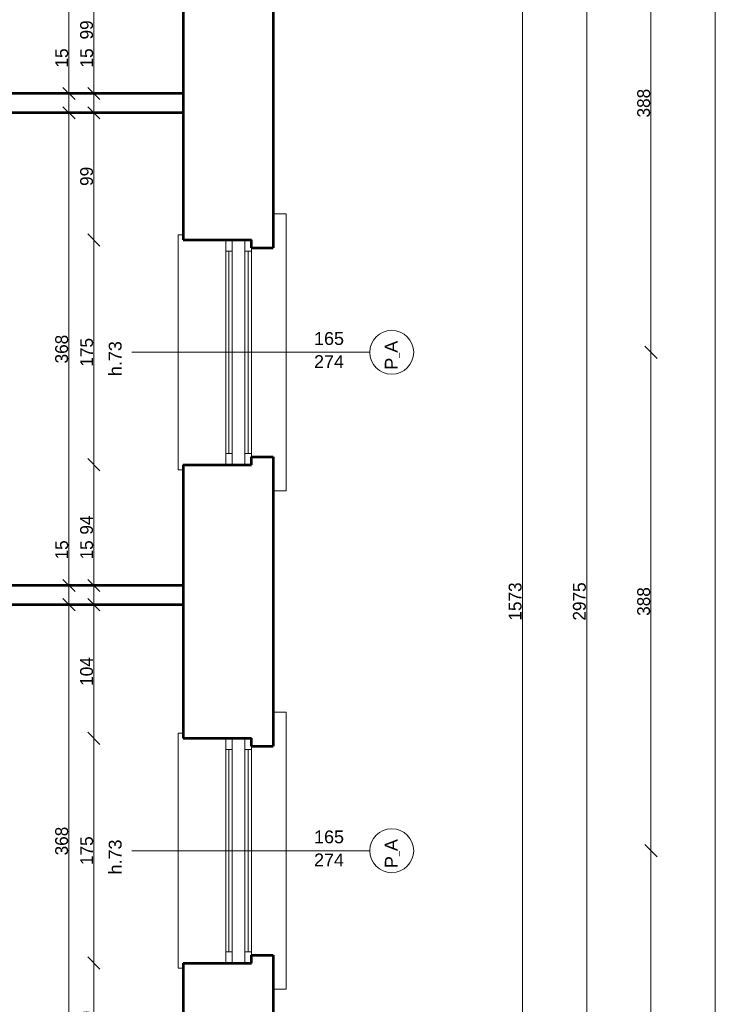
# Model space of a CAD drawing. Header units: inches. Extents: x -21887 to 84279, y -131485 to 67836.
# Tile 145 of 256: x 72427 to 77887, y -32070 to -24405. Entities that reach past the tile are written whole.
import ezdxf

# ---------------------------------------------------------------- set-up
doc = ezdxf.new("R2010")
doc.units = ezdxf.units.IN
doc.header["$MEASUREMENT"] = 0
doc.layers.get('0').update_dxf_attribs({"lineweight": 13})
doc.layers.get('Defpoints').update_dxf_attribs({"lineweight": 13})
for name, color, linetype, lineweight in [('AI_MURY', 7, 'Continuous', 53), ('Dimensioning', 7, 'Continuous', 13), ('DRZWI', 7, 'Continuous', 13), ('dzialowki', 7, 'Continuous', 53)]:
    doc.layers.add(name, color=color, linetype=linetype, lineweight=lineweight)
doc.styles.add('GENERATED_STYLE_7', font='txt')
doc.styles.add('Style-Courier New', font='txt')
doc.dimstyles.new('Dimstyle_4', dxfattribs={"dimtxt": 100, "dimasz": 95, "dimexe": 0, "dimexo": 0, "dimgap": 0.09, "dimtad": 1, "dimdec": 0, "dimlfac": 0.1, "dimzin": 0, "dimdsep": 46, "dimlunit": 5, "dimtxsty": 'GENERATED_STYLE_7', "dimblk": 'ARROWHEAD_6', "dimcen": 0.09, "dimclrd": 161, "dimclre": 161, "dimclrt": 7, "dimadec": 0, "dimazin": 0, "dimtfac": 1, "dimtdec": 0, "dimtmove": 0, "dimatfit": 3, "dimfxl": 0, "dimtolj": 1, "dimtzin": 0, "dimarcsym": 0})

# ---------------------------------------------------------------- blocks, each defined once
blk = doc.blocks.new('ARROWHEAD_6')
at = {"color": 0, "linetype": 'Continuous'}
for p, q in [((0, 0), (-1, 0)), ((-0.5, -0.5), (0.5, 0.5))]:
    blk.add_line(p, q, dxfattribs=at)
blk = doc.blocks.new('*U153')
at = {"layer": 'Defpoints', "color": 0, "linetype": 'Continuous'}
for p in [(72810.5, -28959.3), (72810.5, -28959.3), (72810.5, -32639.3)]:
    blk.add_point(p, dxfattribs=at)
at = {"layer": 'Dimensioning', "color": 161, "linetype": 'Continuous', "lineweight": -2}
blk.add_line((72810.5, -32544.3), (72810.5, -29054.3), dxfattribs=at)
at = {"layer": 'Dimensioning', "color": 161, "linetype": 'Continuous', "lineweight": -2, "xscale": 95, "yscale": 95, "zscale": 95}
for p, rotation in [((72810.5, -28959.3), 90), ((72810.5, -32639.3), 270)]:
    blk.add_blockref('ARROWHEAD_6', p, dxfattribs=dict(at, rotation=rotation))
at = {"layer": 'Dimensioning', "color": 7, "linetype": 'Continuous', "insert": (72754.2, -30799.3), "char_height": 100, "attachment_point": 5, "rotation": 90, "style": 'GENERATED_STYLE_7'}
blk.add_mtext('368', dxfattribs=at)
blk = doc.blocks.new('*D1829')
at = {"layer": 'Defpoints'}
for p in [(72810.5, -28959.3), (72810.5, -28959.3), (72810.5, -30799.3), (72810.5, -32639.3)]:
    blk.add_point(p, dxfattribs=at)
at = {"layer": 'Dimensioning', "color": 161, "linetype": 'Continuous'}
blk.add_blockref('*U153', (0, 0), dxfattribs=at)
blk = doc.blocks.new('*U154')
at = {"layer": 'Defpoints', "color": 0, "linetype": 'Continuous'}
for p in [(72810.5, -28809.3), (72810.5, -28809.3), (72810.5, -28959.3)]:
    blk.add_point(p, dxfattribs=at)
at = {"layer": 'Dimensioning', "color": 161, "linetype": 'Continuous', "lineweight": -2}
for p, q in [((72810.5, -28714.3), (72810.5, -28445.9)), ((72810.5, -28959.3), (72810.5, -28809.3)), ((72810.5, -29054.3), (72810.5, -29149.3))]:
    blk.add_line(p, q, dxfattribs=at)
at = {"layer": 'Dimensioning', "color": 161, "linetype": 'Continuous', "lineweight": -2, "xscale": 95, "yscale": 95, "zscale": 95}
for p, rotation in [((72810.5, -28809.3), 270), ((72810.5, -28959.3), 90)]:
    blk.add_blockref('ARROWHEAD_6', p, dxfattribs=dict(at, rotation=rotation))
at = {"layer": 'Dimensioning', "color": 7, "linetype": 'Continuous', "insert": (72754.8, -28532.6), "char_height": 100, "attachment_point": 5, "rotation": 90, "style": 'GENERATED_STYLE_7'}
blk.add_mtext('15', dxfattribs=at)
blk = doc.blocks.new('*D1830')
at = {"layer": 'Defpoints'}
for p in [(72810.5, -28532.6), (72810.5, -28809.3), (72810.5, -28809.3), (72810.5, -28959.3)]:
    blk.add_point(p, dxfattribs=at)
at = {"layer": 'Dimensioning', "color": 161, "linetype": 'Continuous'}
blk.add_blockref('*U154', (0, 0), dxfattribs=at)
blk = doc.blocks.new('*U155')
at = {"layer": 'Defpoints', "color": 0, "linetype": 'Continuous'}
for p in [(72810.5, -25129.3), (72810.5, -25129.3), (72810.5, -28809.3)]:
    blk.add_point(p, dxfattribs=at)
at = {"layer": 'Dimensioning', "color": 161, "linetype": 'Continuous', "lineweight": -2}
blk.add_line((72810.5, -28714.3), (72810.5, -25224.3), dxfattribs=at)
at = {"layer": 'Dimensioning', "color": 161, "linetype": 'Continuous', "lineweight": -2, "xscale": 95, "yscale": 95, "zscale": 95}
for p, rotation in [((72810.5, -25129.3), 90), ((72810.5, -28809.3), 270)]:
    blk.add_blockref('ARROWHEAD_6', p, dxfattribs=dict(at, rotation=rotation))
at = {"layer": 'Dimensioning', "color": 7, "linetype": 'Continuous', "insert": (72754.2, -26969.3), "char_height": 100, "attachment_point": 5, "rotation": 90, "style": 'GENERATED_STYLE_7'}
blk.add_mtext('368', dxfattribs=at)
blk = doc.blocks.new('*D1831')
at = {"layer": 'Defpoints'}
for p in [(72810.5, -25129.3), (72810.5, -25129.3), (72810.5, -26969.3), (72810.5, -28809.3)]:
    blk.add_point(p, dxfattribs=at)
at = {"layer": 'Dimensioning', "color": 161, "linetype": 'Continuous'}
blk.add_blockref('*U155', (0, 0), dxfattribs=at)
blk = doc.blocks.new('*U156')
at = {"layer": 'Defpoints', "color": 0, "linetype": 'Continuous'}
for p in [(72810.5, -24979.3), (72810.5, -24979.3), (72810.5, -25129.3)]:
    blk.add_point(p, dxfattribs=at)
at = {"layer": 'Dimensioning', "color": 161, "linetype": 'Continuous', "lineweight": -2}
for p, q in [((72810.5, -24884.3), (72810.5, -24615.9)), ((72810.5, -25129.3), (72810.5, -24979.3)), ((72810.5, -25224.3), (72810.5, -25319.3))]:
    blk.add_line(p, q, dxfattribs=at)
at = {"layer": 'Dimensioning', "color": 161, "linetype": 'Continuous', "lineweight": -2, "xscale": 95, "yscale": 95, "zscale": 95}
for p, rotation in [((72810.5, -24979.3), 270), ((72810.5, -25129.3), 90)]:
    blk.add_blockref('ARROWHEAD_6', p, dxfattribs=dict(at, rotation=rotation))
at = {"layer": 'Dimensioning', "color": 7, "linetype": 'Continuous', "insert": (72754.8, -24702.6), "char_height": 100, "attachment_point": 5, "rotation": 90, "style": 'GENERATED_STYLE_7'}
blk.add_mtext('15', dxfattribs=at)
blk = doc.blocks.new('*D1832')
at = {"layer": 'Defpoints'}
for p in [(72810.5, -24702.6), (72810.5, -24979.3), (72810.5, -24979.3), (72810.5, -25129.3)]:
    blk.add_point(p, dxfattribs=at)
at = {"layer": 'Dimensioning', "color": 161, "linetype": 'Continuous'}
blk.add_blockref('*U156', (0, 0), dxfattribs=at)
blk = doc.blocks.new('*U157')
at = {"layer": 'Defpoints', "color": 0, "linetype": 'Continuous'}
for p in [(72810.5, -20659.3), (72810.5, -20659.3), (72810.5, -24979.3)]:
    blk.add_point(p, dxfattribs=at)
at = {"layer": 'Dimensioning', "color": 161, "linetype": 'Continuous', "lineweight": -2}
blk.add_line((72810.5, -24884.3), (72810.5, -20754.3), dxfattribs=at)
at = {"layer": 'Dimensioning', "color": 161, "linetype": 'Continuous', "lineweight": -2, "xscale": 95, "yscale": 95, "zscale": 95}
for p, rotation in [((72810.5, -20659.3), 90), ((72810.5, -24979.3), 270)]:
    blk.add_blockref('ARROWHEAD_6', p, dxfattribs=dict(at, rotation=rotation))
at = {"layer": 'Dimensioning', "color": 7, "linetype": 'Continuous', "insert": (72754.2, -22819.3), "char_height": 100, "attachment_point": 5, "rotation": 90, "style": 'GENERATED_STYLE_7'}
blk.add_mtext('432', dxfattribs=at)
blk = doc.blocks.new('*D1833')
at = {"layer": 'Defpoints'}
for p in [(72810.5, -20659.3), (72810.5, -20659.3), (72810.5, -22819.3), (72810.5, -24979.3)]:
    blk.add_point(p, dxfattribs=at)
at = {"layer": 'Dimensioning', "color": 161, "linetype": 'Continuous'}
blk.add_blockref('*U157', (0, 0), dxfattribs=at)
blk = doc.blocks.new('*U38')
at = {"layer": 'Defpoints', "color": 0, "linetype": 'Continuous'}
for p in [(71738, -21069.3), (76339.4, -21069.3), (71738, -36799.3)]:
    blk.add_point(p, dxfattribs=at)
at = {"layer": 'Dimensioning', "color": 161, "linetype": 'Continuous', "lineweight": -2}
for p, q in [((76339.2, -21069.3), (76339.4, -21069.3)), ((76339.4, -36704.3), (76339.4, -21164.3)), ((76339.2, -36799.3), (76339.4, -36799.3))]:
    blk.add_line(p, q, dxfattribs=at)
at = {"layer": 'Dimensioning', "color": 161, "linetype": 'Continuous', "lineweight": -2, "xscale": 95, "yscale": 95, "zscale": 95}
for p, rotation in [((76339.4, -21069.3), 90), ((76339.4, -36799.3), 270)]:
    blk.add_blockref('ARROWHEAD_6', p, dxfattribs=dict(at, rotation=rotation))
at = {"layer": 'Dimensioning', "color": 7, "linetype": 'Continuous', "insert": (76283.1, -28934.3), "char_height": 100, "attachment_point": 5, "rotation": 90, "style": 'GENERATED_STYLE_7'}
blk.add_mtext('1573', dxfattribs=at)
blk = doc.blocks.new('*D2205')
at = {"layer": 'Defpoints'}
for p in [(71738, -21069.3), (76339.4, -21069.3), (76339.4, -28934.3), (71738, -36799.3)]:
    blk.add_point(p, dxfattribs=at)
at = {"layer": 'Dimensioning', "color": 161, "linetype": 'Continuous'}
blk.add_blockref('*U38', (0, 0), dxfattribs=at)
blk = doc.blocks.new('*U62')
at = {"layer": 'Defpoints', "color": 0, "linetype": 'Continuous'}
for p in [(71738, -14059.3), (76839.4, -14059.3), (71738, -43809.3)]:
    blk.add_point(p, dxfattribs=at)
at = {"layer": 'Dimensioning', "color": 161, "linetype": 'Continuous', "lineweight": -2}
for p, q in [((76839.2, -14059.3), (76839.4, -14059.3)), ((76839.4, -43714.3), (76839.4, -14154.3)), ((76839.2, -43809.3), (76839.4, -43809.3))]:
    blk.add_line(p, q, dxfattribs=at)
at = {"layer": 'Dimensioning', "color": 161, "linetype": 'Continuous', "lineweight": -2, "xscale": 95, "yscale": 95, "zscale": 95}
for p, rotation in [((76839.4, -14059.3), 90), ((76839.4, -43809.3), 270)]:
    blk.add_blockref('ARROWHEAD_6', p, dxfattribs=dict(at, rotation=rotation))
at = {"layer": 'Dimensioning', "color": 7, "linetype": 'Continuous', "insert": (76783.1, -28934.3), "char_height": 100, "attachment_point": 5, "rotation": 90, "style": 'GENERATED_STYLE_7'}
blk.add_mtext('2975', dxfattribs=at)
blk = doc.blocks.new('*D2229')
at = {"layer": 'Defpoints'}
for p in [(71738, -14059.3), (76839.4, -14059.3), (76839.4, -28934.3), (71738, -43809.3)]:
    blk.add_point(p, dxfattribs=at)
at = {"layer": 'Dimensioning', "color": 161, "linetype": 'Continuous'}
blk.add_blockref('*U62', (0, 0), dxfattribs=at)
blk = doc.blocks.new('*U69')
at = {"layer": 'Defpoints', "color": 0, "linetype": 'Continuous'}
for p in [(71688, -30874.3), (77339.4, -30874.3), (71688, -34754.3)]:
    blk.add_point(p, dxfattribs=at)
at = {"layer": 'Dimensioning', "color": 161, "linetype": 'Continuous', "lineweight": -2}
for p, q in [((77339.2, -30874.3), (77339.4, -30874.3)), ((77339.4, -34659.3), (77339.4, -30969.3)), ((77339.2, -34754.3), (77339.4, -34754.3))]:
    blk.add_line(p, q, dxfattribs=at)
at = {"layer": 'Dimensioning', "color": 161, "linetype": 'Continuous', "lineweight": -2, "xscale": 95, "yscale": 95, "zscale": 95}
for p, rotation in [((77339.4, -30874.3), 90), ((77339.4, -34754.3), 270)]:
    blk.add_blockref('ARROWHEAD_6', p, dxfattribs=dict(at, rotation=rotation))
at = {"layer": 'Dimensioning', "color": 7, "linetype": 'Continuous', "insert": (77283.1, -32814.3), "char_height": 100, "attachment_point": 5, "rotation": 90, "style": 'GENERATED_STYLE_7'}
blk.add_mtext('388', dxfattribs=at)
blk = doc.blocks.new('*D2236')
at = {"layer": 'Defpoints'}
for p in [(71688, -30874.3), (77339.4, -30874.3), (77339.4, -32814.3), (71688, -34754.3)]:
    blk.add_point(p, dxfattribs=at)
at = {"layer": 'Dimensioning', "color": 161, "linetype": 'Continuous'}
blk.add_blockref('*U69', (0, 0), dxfattribs=at)
blk = doc.blocks.new('*U70')
at = {"layer": 'Defpoints', "color": 0, "linetype": 'Continuous'}
for p in [(71688, -26994.3), (77339.4, -26994.3), (71688, -30874.3)]:
    blk.add_point(p, dxfattribs=at)
at = {"layer": 'Dimensioning', "color": 161, "linetype": 'Continuous', "lineweight": -2}
for p, q in [((77339.2, -26994.3), (77339.4, -26994.3)), ((77339.4, -30779.3), (77339.4, -27089.3)), ((77339.2, -30874.3), (77339.4, -30874.3))]:
    blk.add_line(p, q, dxfattribs=at)
at = {"layer": 'Dimensioning', "color": 161, "linetype": 'Continuous', "lineweight": -2, "xscale": 95, "yscale": 95, "zscale": 95}
for p, rotation in [((77339.4, -26994.3), 90), ((77339.4, -30874.3), 270)]:
    blk.add_blockref('ARROWHEAD_6', p, dxfattribs=dict(at, rotation=rotation))
at = {"layer": 'Dimensioning', "color": 7, "linetype": 'Continuous', "insert": (77283.1, -28934.3), "char_height": 100, "attachment_point": 5, "rotation": 90, "style": 'GENERATED_STYLE_7'}
blk.add_mtext('388', dxfattribs=at)
blk = doc.blocks.new('*D2237')
at = {"layer": 'Defpoints'}
for p in [(71688, -26994.3), (77339.4, -26994.3), (77339.4, -28934.3), (71688, -30874.3)]:
    blk.add_point(p, dxfattribs=at)
at = {"layer": 'Dimensioning', "color": 161, "linetype": 'Continuous'}
blk.add_blockref('*U70', (0, 0), dxfattribs=at)
blk = doc.blocks.new('*U71')
at = {"layer": 'Defpoints', "color": 0, "linetype": 'Continuous'}
for p in [(71688, -23114.3), (77339.4, -23114.3), (71688, -26994.3)]:
    blk.add_point(p, dxfattribs=at)
at = {"layer": 'Dimensioning', "color": 161, "linetype": 'Continuous', "lineweight": -2}
for p, q in [((77339.2, -23114.3), (77339.4, -23114.3)), ((77339.4, -26899.3), (77339.4, -23209.3)), ((77339.2, -26994.3), (77339.4, -26994.3))]:
    blk.add_line(p, q, dxfattribs=at)
at = {"layer": 'Dimensioning', "color": 161, "linetype": 'Continuous', "lineweight": -2, "xscale": 95, "yscale": 95, "zscale": 95}
for p, rotation in [((77339.4, -23114.3), 90), ((77339.4, -26994.3), 270)]:
    blk.add_blockref('ARROWHEAD_6', p, dxfattribs=dict(at, rotation=rotation))
at = {"layer": 'Dimensioning', "color": 7, "linetype": 'Continuous', "insert": (77283.1, -25054.3), "char_height": 100, "attachment_point": 5, "rotation": 90, "style": 'GENERATED_STYLE_7'}
blk.add_mtext('388', dxfattribs=at)
blk = doc.blocks.new('*D2238')
at = {"layer": 'Defpoints'}
for p in [(71688, -23114.3), (77339.4, -23114.3), (77339.4, -25054.3), (71688, -26994.3)]:
    blk.add_point(p, dxfattribs=at)
at = {"layer": 'Dimensioning', "color": 161, "linetype": 'Continuous'}
blk.add_blockref('*U71', (0, 0), dxfattribs=at)
blk = doc.blocks.new('*U97')
at = {"layer": 'Defpoints', "color": 0, "linetype": 'Continuous'}
for p in [(71738, 62330.7), (77839.4, 62330.7), (71738, -43809.3)]:
    blk.add_point(p, dxfattribs=at)
at = {"layer": 'Dimensioning', "color": 161, "linetype": 'Continuous', "lineweight": -2}
for p, q in [((77839.2, 62330.7), (77839.4, 62330.7)), ((77839.4, -43714.3), (77839.4, 62235.7)), ((77839.2, -43809.3), (77839.4, -43809.3))]:
    blk.add_line(p, q, dxfattribs=at)
at = {"layer": 'Dimensioning', "color": 161, "linetype": 'Continuous', "lineweight": -2, "xscale": 95, "yscale": 95, "zscale": 95}
for p, rotation in [((77839.4, 62330.7), 90), ((77839.4, -43809.3), 270)]:
    blk.add_blockref('ARROWHEAD_6', p, dxfattribs=dict(at, rotation=rotation))
at = {"layer": 'Dimensioning', "color": 7, "linetype": 'Continuous', "insert": (77783.1, 9260.7), "char_height": 100, "attachment_point": 5, "rotation": 90, "style": 'GENERATED_STYLE_7'}
blk.add_mtext('10614', dxfattribs=at)
blk = doc.blocks.new('*D2264')
at = {"layer": 'Defpoints'}
for p in [(71738, 62330.7), (77839.4, 62330.7), (77839.4, 9260.7), (71738, -43809.3)]:
    blk.add_point(p, dxfattribs=at)
at = {"layer": 'Dimensioning', "color": 161, "linetype": 'Continuous'}
blk.add_blockref('*U97', (0, 0), dxfattribs=at)
blk = doc.blocks.new('*U580')
at = {"layer": 'Defpoints', "color": 0, "linetype": 'Continuous'}
for p in [(73004.6, -31749.3), (74230.5, -31749.3), (73700.5, -32639.3)]:
    blk.add_point(p, dxfattribs=at)
at = {"layer": 'Dimensioning', "color": 161, "linetype": 'Continuous', "lineweight": -2}
for p, q in [((73004.8, -31749.3), (73004.6, -31749.3)), ((73004.6, -32544.3), (73004.6, -31844.3)), ((73004.8, -32639.3), (73004.6, -32639.3))]:
    blk.add_line(p, q, dxfattribs=at)
at = {"layer": 'Dimensioning', "color": 161, "linetype": 'Continuous', "lineweight": -2, "xscale": 95, "yscale": 95, "zscale": 95}
for p, rotation in [((73004.6, -31749.3), 90), ((73004.6, -32639.3), 270)]:
    blk.add_blockref('ARROWHEAD_6', p, dxfattribs=dict(at, rotation=rotation))
at = {"layer": 'Dimensioning', "color": 7, "linetype": 'Continuous', "insert": (72948.3, -32194.3), "char_height": 100, "attachment_point": 5, "rotation": 90, "style": 'GENERATED_STYLE_7'}
blk.add_mtext('89', dxfattribs=at)
blk = doc.blocks.new('*D2804')
at = {"layer": 'Defpoints'}
for p in [(73004.6, -31749.3), (74230.5, -31749.3), (73004.6, -32194.3), (73700.5, -32639.3)]:
    blk.add_point(p, dxfattribs=at)
at = {"layer": 'Dimensioning', "color": 161, "linetype": 'Continuous'}
blk.add_blockref('*U580', (0, 0), dxfattribs=at)
blk = doc.blocks.new('*U581')
at = {"layer": 'Defpoints', "color": 0, "linetype": 'Continuous'}
for p in [(73004.6, -29999.3), (74230.5, -29999.3), (74230.5, -31749.3)]:
    blk.add_point(p, dxfattribs=at)
at = {"layer": 'Dimensioning', "color": 161, "linetype": 'Continuous', "lineweight": -2}
for p, q in [((73004.8, -29999.3), (73004.6, -29999.3)), ((73004.6, -31654.3), (73004.6, -30094.3)), ((73004.8, -31749.3), (73004.6, -31749.3))]:
    blk.add_line(p, q, dxfattribs=at)
at = {"layer": 'Dimensioning', "color": 161, "linetype": 'Continuous', "lineweight": -2, "xscale": 95, "yscale": 95, "zscale": 95}
for p, rotation in [((73004.6, -29999.3), 90), ((73004.6, -31749.3), 270)]:
    blk.add_blockref('ARROWHEAD_6', p, dxfattribs=dict(at, rotation=rotation))
at = {"layer": 'Dimensioning', "color": 7, "linetype": 'Continuous', "insert": (72948.9, -30874.3), "char_height": 100, "attachment_point": 5, "rotation": 90, "style": 'GENERATED_STYLE_7'}
blk.add_mtext('175', dxfattribs=at)
blk = doc.blocks.new('*D2805')
at = {"layer": 'Defpoints'}
for p in [(73004.6, -29999.3), (74230.5, -29999.3), (73004.6, -30874.3), (74230.5, -31749.3)]:
    blk.add_point(p, dxfattribs=at)
at = {"layer": 'Dimensioning', "color": 161, "linetype": 'Continuous'}
blk.add_blockref('*U581', (0, 0), dxfattribs=at)
blk = doc.blocks.new('*U582')
at = {"layer": 'Defpoints', "color": 0, "linetype": 'Continuous'}
for p in [(73004.6, -28959.3), (73700.5, -28959.3), (74230.5, -29999.3)]:
    blk.add_point(p, dxfattribs=at)
at = {"layer": 'Dimensioning', "color": 161, "linetype": 'Continuous', "lineweight": -2}
for p, q in [((73004.8, -28959.3), (73004.6, -28959.3)), ((73004.6, -29904.3), (73004.6, -29054.3)), ((73004.8, -29999.3), (73004.6, -29999.3))]:
    blk.add_line(p, q, dxfattribs=at)
at = {"layer": 'Dimensioning', "color": 161, "linetype": 'Continuous', "lineweight": -2, "xscale": 95, "yscale": 95, "zscale": 95}
for p, rotation in [((73004.6, -28959.3), 90), ((73004.6, -29999.3), 270)]:
    blk.add_blockref('ARROWHEAD_6', p, dxfattribs=dict(at, rotation=rotation))
at = {"layer": 'Dimensioning', "color": 7, "linetype": 'Continuous', "insert": (72948.3, -29479.3), "char_height": 100, "attachment_point": 5, "rotation": 90, "style": 'GENERATED_STYLE_7'}
blk.add_mtext('104', dxfattribs=at)
blk = doc.blocks.new('*D2806')
at = {"layer": 'Defpoints'}
for p in [(73004.6, -28959.3), (73700.5, -28959.3), (73004.6, -29479.3), (74230.5, -29999.3)]:
    blk.add_point(p, dxfattribs=at)
at = {"layer": 'Dimensioning', "color": 161, "linetype": 'Continuous'}
blk.add_blockref('*U582', (0, 0), dxfattribs=at)
blk = doc.blocks.new('*U583')
at = {"layer": 'Defpoints', "color": 0, "linetype": 'Continuous'}
for p in [(73004.6, -28809.3), (73700.5, -28809.3), (73700.5, -28959.3)]:
    blk.add_point(p, dxfattribs=at)
at = {"layer": 'Dimensioning', "color": 161, "linetype": 'Continuous', "lineweight": -2}
for p, q in [((73004.6, -28714.3), (73004.6, -28445.9)), ((73004.8, -28809.3), (73004.6, -28809.3)), ((73004.6, -28959.3), (73004.6, -28809.3)), ((73004.8, -28959.3), (73004.6, -28959.3)), ((73004.6, -29054.3), (73004.6, -29149.3))]:
    blk.add_line(p, q, dxfattribs=at)
at = {"layer": 'Dimensioning', "color": 161, "linetype": 'Continuous', "lineweight": -2, "xscale": 95, "yscale": 95, "zscale": 95}
for p, rotation in [((73004.6, -28809.3), 270), ((73004.6, -28959.3), 90)]:
    blk.add_blockref('ARROWHEAD_6', p, dxfattribs=dict(at, rotation=rotation))
at = {"layer": 'Dimensioning', "color": 7, "linetype": 'Continuous', "insert": (72948.9, -28532.6), "char_height": 100, "attachment_point": 5, "rotation": 90, "style": 'GENERATED_STYLE_7'}
blk.add_mtext('15', dxfattribs=at)
blk = doc.blocks.new('*D2807')
at = {"layer": 'Defpoints'}
for p in [(73004.6, -28532.6), (73004.6, -28809.3), (73700.5, -28809.3), (73700.5, -28959.3)]:
    blk.add_point(p, dxfattribs=at)
at = {"layer": 'Dimensioning', "color": 161, "linetype": 'Continuous'}
blk.add_blockref('*U583', (0, 0), dxfattribs=at)
blk = doc.blocks.new('*U584')
at = {"layer": 'Defpoints', "color": 0, "linetype": 'Continuous'}
for p in [(73004.6, -27869.3), (74230.5, -27869.3), (73700.5, -28809.3)]:
    blk.add_point(p, dxfattribs=at)
at = {"layer": 'Dimensioning', "color": 161, "linetype": 'Continuous', "lineweight": -2}
for p, q in [((73004.8, -27869.3), (73004.6, -27869.3)), ((73004.6, -28714.3), (73004.6, -27964.3)), ((73004.8, -28809.3), (73004.6, -28809.3))]:
    blk.add_line(p, q, dxfattribs=at)
at = {"layer": 'Dimensioning', "color": 161, "linetype": 'Continuous', "lineweight": -2, "xscale": 95, "yscale": 95, "zscale": 95}
for p, rotation in [((73004.6, -27869.3), 90), ((73004.6, -28809.3), 270)]:
    blk.add_blockref('ARROWHEAD_6', p, dxfattribs=dict(at, rotation=rotation))
at = {"layer": 'Dimensioning', "color": 7, "linetype": 'Continuous', "insert": (72948.3, -28339.3), "char_height": 100, "attachment_point": 5, "rotation": 90, "style": 'GENERATED_STYLE_7'}
blk.add_mtext('94', dxfattribs=at)
blk = doc.blocks.new('*D2808')
at = {"layer": 'Defpoints'}
for p in [(73004.6, -27869.3), (74230.5, -27869.3), (73004.6, -28339.3), (73700.5, -28809.3)]:
    blk.add_point(p, dxfattribs=at)
at = {"layer": 'Dimensioning', "color": 161, "linetype": 'Continuous'}
blk.add_blockref('*U584', (0, 0), dxfattribs=at)
blk = doc.blocks.new('*U585')
at = {"layer": 'Defpoints', "color": 0, "linetype": 'Continuous'}
for p in [(73004.6, -26119.3), (74230.5, -26119.3), (74230.5, -27869.3)]:
    blk.add_point(p, dxfattribs=at)
at = {"layer": 'Dimensioning', "color": 161, "linetype": 'Continuous', "lineweight": -2}
for p, q in [((73004.8, -26119.3), (73004.6, -26119.3)), ((73004.6, -27774.3), (73004.6, -26214.3)), ((73004.8, -27869.3), (73004.6, -27869.3))]:
    blk.add_line(p, q, dxfattribs=at)
at = {"layer": 'Dimensioning', "color": 161, "linetype": 'Continuous', "lineweight": -2, "xscale": 95, "yscale": 95, "zscale": 95}
for p, rotation in [((73004.6, -26119.3), 90), ((73004.6, -27869.3), 270)]:
    blk.add_blockref('ARROWHEAD_6', p, dxfattribs=dict(at, rotation=rotation))
at = {"layer": 'Dimensioning', "color": 7, "linetype": 'Continuous', "insert": (72948.9, -26994.3), "char_height": 100, "attachment_point": 5, "rotation": 90, "style": 'GENERATED_STYLE_7'}
blk.add_mtext('175', dxfattribs=at)
blk = doc.blocks.new('*D2809')
at = {"layer": 'Defpoints'}
for p in [(73004.6, -26119.3), (74230.5, -26119.3), (73004.6, -26994.3), (74230.5, -27869.3)]:
    blk.add_point(p, dxfattribs=at)
at = {"layer": 'Dimensioning', "color": 161, "linetype": 'Continuous'}
blk.add_blockref('*U585', (0, 0), dxfattribs=at)
blk = doc.blocks.new('*U586')
at = {"layer": 'Defpoints', "color": 0, "linetype": 'Continuous'}
for p in [(73004.6, -25129.3), (73700.5, -25129.3), (74230.5, -26119.3)]:
    blk.add_point(p, dxfattribs=at)
at = {"layer": 'Dimensioning', "color": 161, "linetype": 'Continuous', "lineweight": -2}
for p, q in [((73004.8, -25129.3), (73004.6, -25129.3)), ((73004.6, -26024.3), (73004.6, -25224.3)), ((73004.8, -26119.3), (73004.6, -26119.3))]:
    blk.add_line(p, q, dxfattribs=at)
at = {"layer": 'Dimensioning', "color": 161, "linetype": 'Continuous', "lineweight": -2, "xscale": 95, "yscale": 95, "zscale": 95}
for p, rotation in [((73004.6, -25129.3), 90), ((73004.6, -26119.3), 270)]:
    blk.add_blockref('ARROWHEAD_6', p, dxfattribs=dict(at, rotation=rotation))
at = {"layer": 'Dimensioning', "color": 7, "linetype": 'Continuous', "insert": (72948.3, -25624.3), "char_height": 100, "attachment_point": 5, "rotation": 90, "style": 'GENERATED_STYLE_7'}
blk.add_mtext('99', dxfattribs=at)
blk = doc.blocks.new('*D2810')
at = {"layer": 'Defpoints'}
for p in [(73004.6, -25129.3), (73700.5, -25129.3), (73004.6, -25624.3), (74230.5, -26119.3)]:
    blk.add_point(p, dxfattribs=at)
at = {"layer": 'Dimensioning', "color": 161, "linetype": 'Continuous'}
blk.add_blockref('*U586', (0, 0), dxfattribs=at)
blk = doc.blocks.new('*U587')
at = {"layer": 'Defpoints', "color": 0, "linetype": 'Continuous'}
for p in [(73004.6, -24979.3), (73700.5, -24979.3), (73700.5, -25129.3)]:
    blk.add_point(p, dxfattribs=at)
at = {"layer": 'Dimensioning', "color": 161, "linetype": 'Continuous', "lineweight": -2}
for p, q in [((73004.6, -24884.3), (73004.6, -24615.9)), ((73004.8, -24979.3), (73004.6, -24979.3)), ((73004.6, -25129.3), (73004.6, -24979.3)), ((73004.8, -25129.3), (73004.6, -25129.3)), ((73004.6, -25224.3), (73004.6, -25319.3))]:
    blk.add_line(p, q, dxfattribs=at)
at = {"layer": 'Dimensioning', "color": 161, "linetype": 'Continuous', "lineweight": -2, "xscale": 95, "yscale": 95, "zscale": 95}
for p, rotation in [((73004.6, -24979.3), 270), ((73004.6, -25129.3), 90)]:
    blk.add_blockref('ARROWHEAD_6', p, dxfattribs=dict(at, rotation=rotation))
at = {"layer": 'Dimensioning', "color": 7, "linetype": 'Continuous', "insert": (72948.9, -24702.6), "char_height": 100, "attachment_point": 5, "rotation": 90, "style": 'GENERATED_STYLE_7'}
blk.add_mtext('15', dxfattribs=at)
blk = doc.blocks.new('*D2811')
at = {"layer": 'Defpoints'}
for p in [(73004.6, -24702.6), (73004.6, -24979.3), (73700.5, -24979.3), (73700.5, -25129.3)]:
    blk.add_point(p, dxfattribs=at)
at = {"layer": 'Dimensioning', "color": 161, "linetype": 'Continuous'}
blk.add_blockref('*U587', (0, 0), dxfattribs=at)
blk = doc.blocks.new('*U588')
at = {"layer": 'Defpoints', "color": 0, "linetype": 'Continuous'}
for p in [(73004.6, -23989.3), (74230.5, -23989.3), (73700.5, -24979.3)]:
    blk.add_point(p, dxfattribs=at)
at = {"layer": 'Dimensioning', "color": 161, "linetype": 'Continuous', "lineweight": -2}
for p, q in [((73004.8, -23989.3), (73004.6, -23989.3)), ((73004.6, -24884.3), (73004.6, -24084.3)), ((73004.8, -24979.3), (73004.6, -24979.3))]:
    blk.add_line(p, q, dxfattribs=at)
at = {"layer": 'Dimensioning', "color": 161, "linetype": 'Continuous', "lineweight": -2, "xscale": 95, "yscale": 95, "zscale": 95}
for p, rotation in [((73004.6, -23989.3), 90), ((73004.6, -24979.3), 270)]:
    blk.add_blockref('ARROWHEAD_6', p, dxfattribs=dict(at, rotation=rotation))
at = {"layer": 'Dimensioning', "color": 7, "linetype": 'Continuous', "insert": (72948.3, -24484.3), "char_height": 100, "attachment_point": 5, "rotation": 90, "style": 'GENERATED_STYLE_7'}
blk.add_mtext('99', dxfattribs=at)
blk = doc.blocks.new('*D2812')
at = {"layer": 'Defpoints'}
for p in [(73004.6, -23989.3), (74230.5, -23989.3), (73004.6, -24484.3), (73700.5, -24979.3)]:
    blk.add_point(p, dxfattribs=at)
at = {"layer": 'Dimensioning', "color": 161, "linetype": 'Continuous'}
blk.add_blockref('*U588', (0, 0), dxfattribs=at)

msp = doc.modelspace()

# ---------------------------------------------------------------- linework, layer by layer
at = {"layer": 'AI_MURY', "color": 7, "linetype": 'Continuous'}
for p, q in [((73700.5, -23989.3), (73700.5, -26119.3)), ((74400.5, -23926.8), (74400.5, -26181.8)), ((73700.5, -26119.3), (74230.5, -26119.3)), ((74230.5, -26181.8), (74230.5, -26119.3)), ((74230.5, -26181.8), (74400.5, -26181.8)), ((74230.5, -27869.3), (74230.5, -27806.8)), ((74230.5, -27806.8), (74400.5, -27806.8)), ((74400.5, -27806.8), (74400.5, -30061.8)), ((73700.5, -27869.3), (74230.5, -27869.3)), ((73700.5, -27869.3), (73700.5, -29999.3)), ((73700.5, -29999.3), (74230.5, -29999.3)), ((74230.5, -30061.8), (74230.5, -29999.3)), ((74230.5, -30061.8), (74400.5, -30061.8)), ((74230.5, -31749.3), (74230.5, -31686.8)), ((74230.5, -31686.8), (74400.5, -31686.8)), ((74400.5, -31686.8), (74400.5, -33941.8)), ((73700.5, -31749.3), (74230.5, -31749.3)), ((73700.5, -31749.3), (73700.5, -33879.3))]:
    msp.add_line(p, q, dxfattribs=at)
at = {"layer": 'DRZWI', "color": 251, "linetype": 'Continuous'}
for p, q in [((74500.5, -25915.4), (74400.5, -25915.4)), ((74500.5, -28073.2), (74500.5, -25915.4)), ((73660.5, -27909.3), (73660.5, -26079.3)), ((73700.5, -26079.3), (73660.5, -26079.3)), ((73700.5, -27909.3), (73660.5, -27909.3)), ((74500.5, -28073.2), (74400.5, -28073.2)), ((74500.5, -29795.4), (74400.5, -29795.4)), ((74500.5, -31953.2), (74500.5, -29795.4)), ((73660.5, -31789.3), (73660.5, -29959.3)), ((73700.5, -29959.3), (73660.5, -29959.3)), ((73700.5, -31789.3), (73660.5, -31789.3)), ((74500.5, -31953.2), (74400.5, -31953.2))]:
    msp.add_line(p, q, dxfattribs=at)
at = {"layer": 'DRZWI', "color": 220, "linetype": 'Continuous'}
for p, q in [((74030.5, -26206.8), (74030.5, -26119.3)), ((74080.5, -26206.8), (74080.5, -26119.3)), ((74180.5, -26206.8), (74180.5, -26119.3)), ((74030.5, -26206.8), (74080.5, -26206.8)), ((74030.5, -27781.8), (74030.5, -26206.8)), ((74055.5, -27781.8), (74055.5, -26206.8)), ((74080.5, -27781.8), (74080.5, -26206.8)), ((74180.5, -26206.8), (74230.5, -26206.8)), ((74180.5, -27781.8), (74180.5, -26206.8)), ((74205.5, -27781.8), (74205.5, -26206.8)), ((74230.5, -26206.8), (74230.5, -26181.8)), ((74230.5, -27781.8), (74230.5, -26206.8)), ((75150.9, -26994.3), (73300.1, -26994.3)), ((74030.5, -27781.8), (74030.5, -27869.3)), ((74030.5, -27781.8), (74080.5, -27781.8)), ((74080.5, -27781.8), (74080.5, -27869.3)), ((74180.5, -27781.8), (74180.5, -27869.3)), ((74180.5, -27781.8), (74230.5, -27781.8)), ((74230.5, -27781.8), (74230.5, -27806.8)), ((74030.5, -30086.8), (74030.5, -29999.3)), ((74080.5, -30086.8), (74080.5, -29999.3)), ((74180.5, -30086.8), (74180.5, -29999.3)), ((74030.5, -30086.8), (74080.5, -30086.8)), ((74030.5, -31661.8), (74030.5, -30086.8)), ((74055.5, -31661.8), (74055.5, -30086.8)), ((74080.5, -31661.8), (74080.5, -30086.8)), ((74180.5, -30086.8), (74230.5, -30086.8)), ((74180.5, -31661.8), (74180.5, -30086.8)), ((74205.5, -31661.8), (74205.5, -30086.8)), ((74230.5, -30086.8), (74230.5, -30061.8)), ((74230.5, -31661.8), (74230.5, -30086.8)), ((75150.9, -30874.3), (73300.1, -30874.3)), ((74030.5, -31661.8), (74030.5, -31749.3)), ((74030.5, -31661.8), (74080.5, -31661.8)), ((74080.5, -31661.8), (74080.5, -31749.3)), ((74180.5, -31661.8), (74180.5, -31749.3)), ((74180.5, -31661.8), (74230.5, -31661.8)), ((74230.5, -31661.8), (74230.5, -31686.8))]:
    msp.add_line(p, q, dxfattribs=at)
for centre in [(75322.2, -26994.2), (75322.2, -30874.2)]:
    msp.add_circle(centre, 171.3, dxfattribs=at)
at = {"layer": 'dzialowki', "color": 12, "linetype": 'Continuous'}
for p, q in [((73700.5, -24979.3), (69780.5, -24979.3)), ((73700.5, -25129.3), (69780.5, -25129.3)), ((73700.5, -28809.3), (69780.5, -28809.3)), ((73700.5, -28959.3), (69780.5, -28959.3))]:
    msp.add_line(p, q, dxfattribs=at)

# ---------------------------------------------------------------- texts
at = {"layer": 'DRZWI', "color": 220, "char_height": 100, "width": 355.178, "attachment_point": 1, "line_spacing_factor": 1.079079, "style": 'GENERATED_STYLE_7'}
for insert in [(74717.8, -26836.7), (74717.8, -30716.7)]:
    msp.add_mtext('\\fArial|b0|i0|c238|p39;165\\P274', dxfattribs=dict(at, insert=insert))
at = {"layer": 'DRZWI', "color": 220, "char_height": 100, "attachment_point": 1, "rotation": 90, "style": 'GENERATED_STYLE_7'}
for s, insert, width in [('\\fArial|b0|i0|c238|p39;h.73', (73120.5, -27179.3), 460.863), ('\\fArial|b0|i0|c238|p39;P\\H50.000000;_\\H100.000000;A', (75268.6, -27129.6), 460.117), ('\\fArial|b0|i0|c238|p39;h.73', (73120.5, -31059.3), 460.863), ('\\fArial|b0|i0|c238|p39;P\\H50.000000;_\\H100.000000;A', (75268.6, -31009.6), 460.117)]:
    msp.add_mtext(s, dxfattribs=dict(at, insert=insert, width=width))

# ---------------------------------------------------------------- dimensions: what is measured, and where the dimension line sits
at = {"layer": 'Dimensioning', "color": 161, "linetype": 'Continuous'}
for base, p1, p2, picture, middle in [((77839.4, 62330.7), (71738, -43809.3), (71738, 62330.7), '*D2264', (77839.4, 9260.7)), ((76839.4, -14059.3), (71738, -43809.3), (71738, -14059.3), '*D2229', (76839.4, -28934.3)), ((72810.5, -20659.3), (72810.5, -24979.3), (72810.5, -20659.3), '*D1833', (72810.5, -22819.3)), ((76339.4, -21069.3), (71738, -36799.3), (71738, -21069.3), '*D2205', (76339.4, -28934.3)), ((77339.4, -23114.3), (71688, -26994.3), (71688, -23114.3), '*D2238', (77339.4, -25054.3)), ((73004.6, -23989.3), (73700.5, -24979.3), (74230.5, -23989.3), '*D2812', (73004.6, -24484.3)), ((72810.5, -24979.3), (72810.5, -25129.3), (72810.5, -24979.3), '*D1832', (72810.5, -24702.6)), ((73004.6, -24979.3), (73700.5, -25129.3), (73700.5, -24979.3), '*D2811', (73004.6, -24702.6)), ((72810.5, -25129.3), (72810.5, -28809.3), (72810.5, -25129.3), '*D1831', (72810.5, -26969.3)), ((73004.6, -25129.3), (74230.5, -26119.3), (73700.5, -25129.3), '*D2810', (73004.6, -25624.3)), ((73004.6, -26119.3), (74230.5, -27869.3), (74230.5, -26119.3), '*D2809', (73004.6, -26994.3)), ((77339.4, -26994.3), (71688, -30874.3), (71688, -26994.3), '*D2237', (77339.4, -28934.3)), ((73004.6, -27869.3), (73700.5, -28809.3), (74230.5, -27869.3), '*D2808', (73004.6, -28339.3)), ((72810.5, -28809.3), (72810.5, -28959.3), (72810.5, -28809.3), '*D1830', (72810.5, -28532.6)), ((73004.6, -28809.3), (73700.5, -28959.3), (73700.5, -28809.3), '*D2807', (73004.6, -28532.6)), ((72810.5, -28959.3), (72810.5, -32639.3), (72810.5, -28959.3), '*D1829', (72810.5, -30799.3)), ((73004.6, -28959.3), (74230.5, -29999.3), (73700.5, -28959.3), '*D2806', (73004.6, -29479.3)), ((73004.6, -29999.3), (74230.5, -31749.3), (74230.5, -29999.3), '*D2805', (73004.6, -30874.3)), ((77339.4, -30874.3), (71688, -34754.3), (71688, -30874.3), '*D2236', (77339.4, -32814.3)), ((73004.6, -31749.3), (73700.5, -32639.3), (74230.5, -31749.3), '*D2804', (73004.6, -32194.3))]:
    dim = msp.add_linear_dim(base=base, p1=p1, p2=p2, angle=90, dimstyle='Dimstyle_4', override={"dimtxsty": 'Style-Courier New', "dimclrd": 0, "dimclre": 161, "dimlwe": 0}, dxfattribs=at)
    dim.commit()
    dim.dimension.update_dxf_attribs({"geometry": picture, "text_midpoint": middle, "dimtype": 128})

doc.saveas('drawing.dxf')
